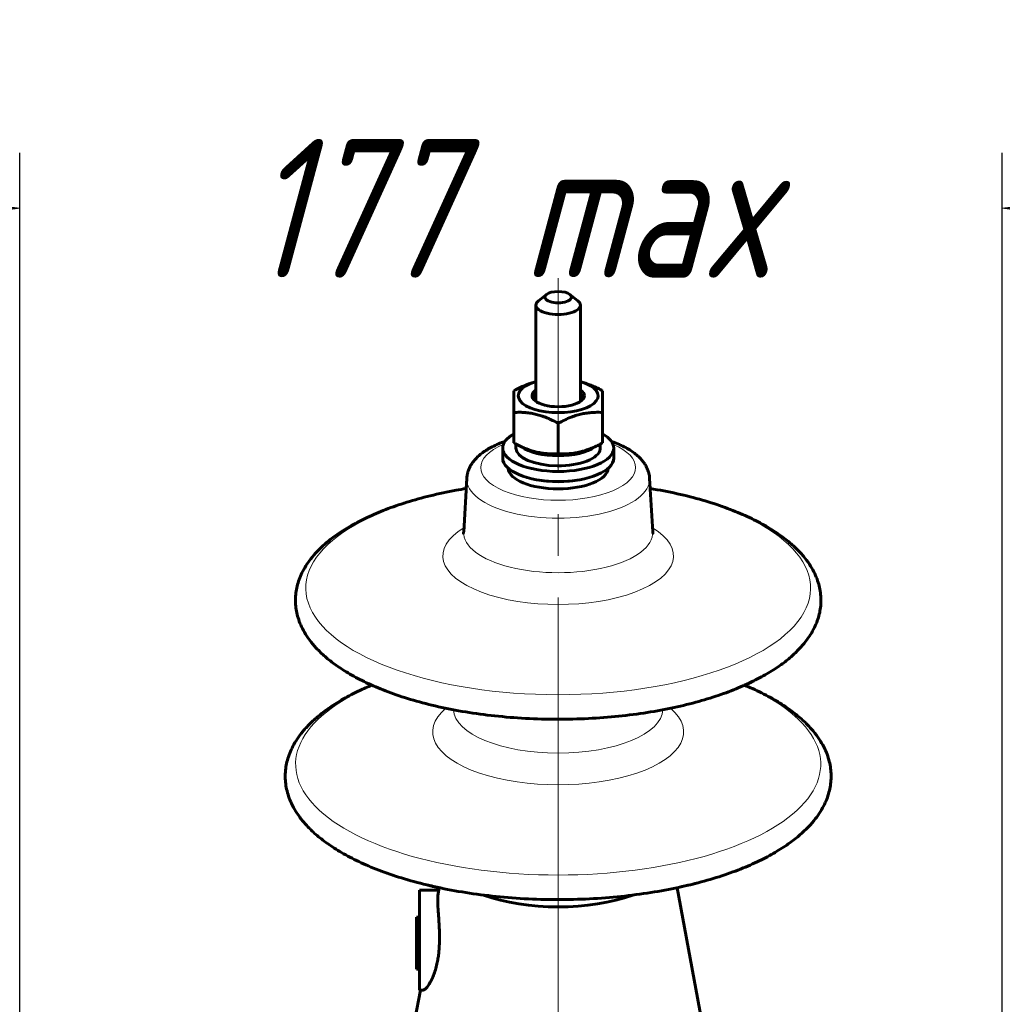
# Model space of a CAD drawing. Header units: millimetres. Extents: x 29 to 246, y -59 to 268.
# Tile 7 of 11: x 56 to 91, y 218 to 253. Entities that reach past the tile are written whole.
import ezdxf

# ---------------------------------------------------------------- set-up
doc = ezdxf.new("R2010")
doc.units = ezdxf.units.MM
for name, pattern in [('K5LT_AXLED', [19.5, 15, -1.5, 1.5, -1.5]), ('K5LT_BASIC', [0]), ('K5LT_THIN', [0])]:
    doc.linetypes.add(name, pattern=pattern)
doc.layers.add('Системный слой', color=7, linetype='Continuous')
doc.styles.add('KDIMTEXTSTYLE', font='GOST_AU.SHX', dxfattribs={"width": 0.96, "oblique": 15, "height": 5})
doc.dimstyles.new('KDIMSTYLE (0.20)', dxfattribs={"dimtxt": 5, "dimasz": 1, "dimexe": 2, "dimexo": 0, "dimgap": 1, "dimtad": 1, "dimlfac": 5, "dimtxsty": 'KDIMTEXTSTYLE', "dimsah": 1, "dimcen": 0, "dimdle": 1, "dimadec": 0, "dimazin": 0, "dimtfac": 0.667, "dimtmove": 0, "dimatfit": 3, "dimfxl": 1, "dimtvp": 1, "dimtolj": 1, "dimtzin": 0, "dimarcsym": 0})

# ---------------------------------------------------------------- blocks, each defined once
blk = doc.blocks.new('KDIMARROW_01')
at = {"layer": 'Системный слой'}
blk.add_hatch(color=0, dxfattribs=at).paths.add_polyline_path([(0, 0), (-4, 0.527), (-3.6, 0), (-4, -0.527)])
at = {"layer": 'Системный слой', "color": 0, "linetype": 'K5LT_THIN', "lineweight": 18}
for p, q in [((-3.6, 0), (-4, 0.527)), ((-4, 0.527), (0, 0)), ((0, 0), (-4, -0.527)), ((-4, -0.527), (-3.6, 0)), ((0, 0), (-1, 0))]:
    blk.add_line(p, q, dxfattribs=at)

msp = doc.modelspace()

# ---------------------------------------------------------------- linework, layer by layer
at = {"layer": 'Системный слой', "color": 30, "linetype": 'K5LT_AXLED', "lineweight": 18, "true_color": 0xff8000}
msp.add_line((75.2516, 158.9853), (75.2516, 243.9853), dxfattribs=at)
at = {"layer": 'Системный слой', "color": 5, "linetype": 'K5LT_BASIC', "lineweight": 60, "true_color": 0x0000ff}
for p, q in [((74.827, 243.3995), (74.5439, 243.1726)), ((75.6762, 243.3995), (75.9593, 243.1726)), ((74.4516, 243.0149), (74.4516, 239.5427)), ((76.0516, 243.0149), (76.0516, 239.5427)), ((74.4025, 240.2437), (74.3028, 240.213)), ((74.4025, 240.2437), (74.3028, 240.213)), ((76.1007, 240.2437), (76.2004, 240.213)), ((76.1007, 240.2437), (76.2004, 240.213)), ((73.6516, 239.1486), (73.6516, 239.9294)), ((74.3028, 240.213), (74.3028, 240.213)), ((76.2004, 240.213), (76.2004, 240.213)), ((76.8516, 239.9294), (76.8516, 239.1486)), ((73.6516, 238.0525), (73.6516, 239.1486)), ((76.8516, 238.0525), (76.8516, 239.1486)), ((75.2516, 237.6621), (75.2516, 238.7582)), ((73.2516, 237.8671), (73.2516, 237.5046)), ((73.7316, 238.0097), (73.7316, 237.8671)), ((74.3028, 237.7689), (74.4025, 237.7381)), ((76.2004, 237.7689), (76.1007, 237.7381)), ((77.2516, 237.8671), (77.2516, 237.5046)), ((71.9575, 236.7679), (71.8464, 234.8469)), ((71.9575, 236.7679), (71.9367, 236.4077)), ((78.5457, 236.7679), (78.6568, 234.8469)), ((78.5457, 236.7679), (78.5665, 236.4077)), ((70.2516, 218.3257), (70.2516, 221.9257)), ((70.9464, 221.9257), (70.2516, 221.9257)), ((70.9638, 222.0208), (70.9255, 221.8112)), ((79.5394, 222.0208), (80.4103, 217.2665)), ((70.1516, 220.9498), (70.1516, 220.9535)), ((70.2516, 220.9535), (70.1516, 220.9535)), ((70.1516, 220.9399), (70.1516, 220.9498)), ((70.1516, 220.9243), (70.1516, 220.9399)), ((70.1516, 220.8992), (70.1516, 220.9243)), ((70.2516, 220.8992), (70.1516, 220.8992)), ((70.1516, 220.7744), (70.1516, 220.8992)), ((70.1516, 220.7463), (70.1516, 220.7744)), ((70.2516, 220.7744), (70.1516, 220.7744)), ((70.1516, 220.6682), (70.1516, 220.7463)), ((70.2516, 220.6682), (70.1516, 220.6682)), ((70.1516, 220.6123), (70.1516, 220.6682)), ((70.1516, 220.5523), (70.1516, 220.6123)), ((70.2516, 220.5523), (70.1516, 220.5523)), ((70.1516, 220.4883), (70.1516, 220.5523)), ((70.1516, 220.4497), (70.1516, 220.4883)), ((70.2516, 220.4883), (70.1516, 220.4883)), ((70.1516, 220.2916), (70.1516, 220.4497)), ((70.2516, 220.4497), (70.1516, 220.4497)), ((70.1516, 220.2478), (70.1516, 220.2916)), ((70.1516, 220.2086), (70.1516, 220.2478)), ((70.1516, 220.1706), (70.1516, 220.2086)), ((70.1516, 220.1359), (70.1516, 220.1706)), ((70.1516, 220.0746), (70.1516, 220.1359)), ((70.1516, 220.0091), (70.1516, 220.0746)), ((70.1516, 219.954), (70.1516, 220.0091)), ((70.2516, 220.0091), (70.1516, 220.0091)), ((70.1516, 219.8751), (70.1516, 219.954)), ((70.1516, 219.8281), (70.1516, 219.8751)), ((70.1516, 219.783), (70.1516, 219.8281)), ((70.1516, 219.7356), (70.1516, 219.783)), ((70.1516, 219.688), (70.1516, 219.7356)), ((70.1516, 219.4465), (70.1516, 219.688)), ((70.1516, 219.3321), (70.1516, 219.4465)), ((70.1516, 219.2249), (70.1516, 219.3321)), ((70.1516, 219.209), (70.1516, 219.2249)), ((70.1516, 219.1929), (70.1516, 219.209)), ((70.1516, 219.1114), (70.1516, 219.1929)), ((70.1516, 219.0843), (70.1516, 219.1114)), ((70.2516, 219.0843), (70.1516, 219.0843)), ((70.2869, 218.3257), (70.0929, 217.2665)), ((70.3781, 218.3257), (70.2516, 218.3257))]:
    msp.add_line(p, q, dxfattribs=at)
at = {"layer": 'Системный слой', "color": 7, "linetype": 'K5LT_THIN', "lineweight": 18}
for p, q in [((70.2516, 220.9498), (70.1516, 220.9498)), ((70.2516, 220.9399), (70.1516, 220.9399)), ((70.2516, 220.9243), (70.1516, 220.9243)), ((70.2516, 220.7463), (70.1516, 220.7463)), ((70.2516, 220.6123), (70.1516, 220.6123)), ((70.2516, 220.2916), (70.1516, 220.2916)), ((70.2516, 220.2478), (70.1516, 220.2478)), ((70.2516, 220.2086), (70.1516, 220.2086)), ((70.2516, 220.1706), (70.1516, 220.1706)), ((70.2516, 220.1359), (70.1516, 220.1359)), ((70.2516, 220.0746), (70.1516, 220.0746)), ((70.2516, 219.954), (70.1516, 219.954)), ((70.2516, 219.8751), (70.1516, 219.8751)), ((70.2516, 219.8281), (70.1516, 219.8281)), ((70.2516, 219.783), (70.1516, 219.783)), ((70.2516, 219.7356), (70.1516, 219.7356)), ((70.2516, 219.688), (70.1516, 219.688)), ((70.2516, 219.4465), (70.1516, 219.4465)), ((70.2516, 219.3321), (70.1516, 219.3321)), ((70.2516, 219.2249), (70.1516, 219.2249)), ((70.2516, 219.209), (70.1516, 219.209)), ((70.2516, 219.1929), (70.1516, 219.1929)), ((70.2516, 219.1114), (70.1516, 219.1114))]:
    msp.add_line(p, q, dxfattribs=at)
at = {"layer": 'Системный слой', "color": 5, "linetype": 'K5LT_BASIC', "lineweight": 60, "true_color": 0x0000ff}
for centre, major_axis, ratio, start_param, end_param in [((75.2516, 243.3049), (0.48, 0), 0.4226183, 1.5707963, 2.6564804), ((75.2516, 243.3049), (0.48, 0), 0.4226183, 0.4851122, 1.5707963), ((75.2516, 243.0149), (-0.8, 0), 0.4226183, 5.7980731, 6.2831853), ((75.2516, 243.3049), (0.48, 0), 0.4226183, 2.6564804, 6.7682976), ((75.2516, 243.0149), (-0.8, 0), 0.4226183, 3.1415927, 3.6267049), ((75.2516, 243.0149), (-0.8, 0), 0.4226183, 0, 3.1415927), ((75.2516, 239.7522), (-1.44, 0), 0.4226183, 5.342998, 10.3649653), ((75.2516, 239.7522), (-1.44, 0), 0.4226183, -0.9817654, -0.9401873), ((75.2516, 239.7522), (-1.44, 0), 0.4226183, 4.08178, 4.123358), ((75.2516, 239.7522), (0.9428, 0), 0.4226183, 2.5839947, 3.6267049), ((75.2516, 239.7522), (0.9428, 0), 0.4226183, 0, 0.557598), ((75.2516, 239.6814), (0.8647, 0), 0.4226183, 2.7523428, 3.1415927), ((75.2516, 239.6814), (0.8647, 0), 0.4226183, 3.1415927, 3.542761), ((75.2516, 239.7522), (0.9428, 0), 0.4226183, 3.6267049, 5.7980731), ((75.2516, 239.6814), (0.8647, 0), 0.4226183, 5.882017, 6.2831853), ((75.2516, 239.6814), (0.8647, 0), 0.4226183, 0, 0.3892499), ((75.2516, 239.7522), (0.9428, 0), 0.4226183, 5.7980731, 6.2831853), ((75.2516, 237.8671), (2, 0), 0.4226183, 2.4980915, 3.1415927), ((75.2516, 237.8671), (2, 0), 0.4226183, 0, 0.6435011), ((75.2516, 237.8671), (2, 0), 0.4226183, 3.1415927, 6.2831853), ((75.2516, 237.8671), (1.52, 0), 0.4226183, 3.1415927, 6.2330387), ((75.2516, 238.2296), (1.52, 0), 0.4226183, 3.6579347, 5.7668432), ((75.2516, 237.6774), (0, 3.1425), 0.4836895, 4.7625355, 4.8169533), ((75.2516, 237.5046), (2, 0), 0.4226183, 3.1415927, 6.2831853), ((75.2516, 238.2296), (-1.44, 0), 0.4226183, 0.9401873, 2.2014053), ((75.2516, 237.1554), (-1.8, 0), 0.4226183, 0.0260509, 3.1155417), ((75.2516, 237.4139), (-1.8, 0), 0.4226183, 1.1806611, 1.9609315), ((75.2516, 223.0553), (-4.086, 0), 0.4226183, 0.8530194, 2.2885733)]:
    msp.add_ellipse(centre, major_axis=major_axis, ratio=ratio, start_param=start_param, end_param=end_param, dxfattribs=at)
at = {"layer": 'Системный слой', "color": 7, "linetype": 'K5LT_THIN', "lineweight": 18}
for centre, major_axis, start_param, end_param in [((75.2516, 237.1633), (-2.7913, 0), 5.4991591, 10.2088041), ((75.2516, 236.7339), (-3.2951, 0), 6.2587447, 9.4492185), ((75.2516, 232.8185), (-9.0922, 0), 5.0856542, 10.622309), ((75.2516, 233.982), (-4.1533, 0), 5.6700719, 10.0378914), ((75.2516, 234.8117), (-3.4062, 0), 6.2587447, 9.4492185), ((75.2516, 226.4744), (-9.4591, 0), 5.4968732, 10.2110901), ((75.2516, 227.6379), (-4.5201, 0), 5.8220998, 9.8858634), ((75.2516, 228.4676), (-3.7731, 0), 0.0216983, 3.1198944)]:
    msp.add_ellipse(centre, major_axis=major_axis, ratio=0.4226183, start_param=start_param, end_param=end_param, dxfattribs=at)
at = {"layer": 'Системный слой', "color": 5, "linetype": 'K5LT_BASIC', "lineweight": 60, "true_color": 0x0000ff}
for points, knots in [([(73.6516, 239.9294), (73.7416, 239.9785), (73.8777, 240.0477), (74.0496, 240.1224), (74.1757, 240.1713), (74.2565, 240.1987), (74.3028, 240.213)], [0, 0, 0, 0, 2.9692042, 4.4356168, 5.5310552, 7, 7, 7, 7]), ([(76.2004, 240.213), (76.24, 240.2007), (76.3256, 240.1722), (76.4856, 240.1102), (76.6637, 240.0289), (76.7944, 239.9606), (76.8516, 239.9294)], [0, 0, 0, 0, 1.2568042, 2.7187908, 5.1103807, 7, 7, 7, 7]), ([(75.2516, 238.7582), (75.1616, 238.8073), (75.0255, 238.8765), (74.8536, 238.9512), (74.7416, 238.9947), (74.6459, 239.0279), (74.5542, 239.0561), (74.4634, 239.0806), (74.3706, 239.1019), (74.2773, 239.1195), (74.1691, 239.1355), (74.0324, 239.1493), (73.8542, 239.1564), (73.7232, 239.1527), (73.6516, 239.1486)], [0, 0, 0, 0, 2.5980148, 3.8811067, 4.839601, 5.7307498, 6.5424565, 7.3835983, 8.2452629, 9.1128452, 9.9747788, 11.253998, 12.9317507, 15, 15, 15, 15]), ([(76.8516, 239.1486), (76.7616, 239.1538), (76.6255, 239.1566), (76.4536, 239.1474), (76.3416, 239.1362), (76.2459, 239.1227), (76.1542, 239.1062), (76.0634, 239.0864), (75.9706, 239.0623), (75.8773, 239.0344), (75.7691, 238.9977), (75.6176, 238.939), (75.4395, 238.8577), (75.3088, 238.7894), (75.2516, 238.7582)], [0, 0, 0, 0, 2.5980148, 3.8811067, 4.839601, 5.7307498, 6.5424565, 7.3835983, 8.2452629, 9.1128452, 9.9747788, 11.253998, 13.3466078, 15, 15, 15, 15]), ([(71.9575, 236.7679), (71.9595, 236.8026), (71.9634, 236.8372), (71.975, 236.9089), (71.9832, 236.9461), (72.0039, 237.0202), (72.0165, 237.0572), (72.046, 237.1309), (72.0631, 237.1677), (72.1022, 237.2412), (72.1243, 237.2778), (72.1738, 237.3513), (72.2014, 237.3879), (72.2627, 237.4613), (72.2966, 237.4979), (72.3713, 237.5714), (72.4124, 237.608), (72.5024, 237.6812), (72.5517, 237.7175), (72.6589, 237.7898), (72.7172, 237.8255), (72.8431, 237.8958), (72.911, 237.9302), (73.0564, 237.9972), (73.1341, 238.0295), (73.2524, 238.0742), (73.2909, 238.088), (73.3299, 238.1013)], [0, 0, 0, 0, 2.4708469, 2.4708469, 5.1805184, 5.1805184, 7.9663499, 7.9663499, 10.8687387, 10.8687387, 13.9322655, 13.9322655, 17.2028633, 17.2028633, 20.7255517, 20.7255517, 24.5389411, 24.5389411, 28.6672602, 28.6672602, 33.1132169, 33.1132169, 37.8567751, 37.8567751, 42.8594488, 42.8594488, 45.2072524, 45.2072524, 45.2072524, 45.2072524]), ([(71.9575, 236.7679), (71.9595, 236.8026), (71.9634, 236.8372), (71.975, 236.9089), (71.9832, 236.9461), (72.0039, 237.0202), (72.0165, 237.0572), (72.046, 237.1309), (72.0631, 237.1677), (72.1022, 237.2412), (72.1243, 237.2778), (72.1738, 237.3513), (72.2014, 237.3879), (72.2627, 237.4613), (72.2966, 237.4979), (72.3713, 237.5714), (72.4124, 237.608), (72.5024, 237.6812), (72.5517, 237.7175), (72.6589, 237.7898), (72.7172, 237.8255), (72.8431, 237.8958), (72.911, 237.9302), (73.0564, 237.9972), (73.1341, 238.0295), (73.2524, 238.0742), (73.2909, 238.088), (73.3299, 238.1013)], [0, 0, 0, 0, 2.4708469, 2.4708469, 5.1805184, 5.1805184, 7.9663499, 7.9663499, 10.8687387, 10.8687387, 13.9322655, 13.9322655, 17.2028633, 17.2028633, 20.7255517, 20.7255517, 24.5389411, 24.5389411, 28.6672602, 28.6672602, 33.1132169, 33.1132169, 37.8567751, 37.8567751, 42.8594488, 42.8594488, 45.2072524, 45.2072524, 45.2072524, 45.2072524]), ([(73.6516, 238.0525), (73.7416, 238.0033), (73.8777, 237.9341), (74.0496, 237.8594), (74.1757, 237.8105), (74.2565, 237.7832), (74.3028, 237.7689)], [0, 0, 0, 0, 2.9692042, 4.4356168, 5.5310552, 7, 7, 7, 7]), ([(74.3028, 237.7689), (74.3329, 237.7596), (74.3937, 237.742), (74.486, 237.719), (74.5792, 237.6995), (74.6879, 237.6812), (74.8104, 237.6666), (75.0047, 237.6539), (75.1511, 237.6562), (75.2516, 237.6621)], [0, 0, 0, 0, 0.9399948, 1.9005842, 2.8784671, 3.8534491, 5.3011738, 6.7283424, 10, 10, 10, 10]), ([(75.2516, 237.6621), (75.3416, 237.6568), (75.4777, 237.6541), (75.6496, 237.6632), (75.7616, 237.6744), (75.8573, 237.6879), (75.949, 237.7044), (76.0398, 237.7243), (76.124, 237.7461), (76.1777, 237.7619), (76.2004, 237.7689)], [0, 0, 0, 0, 3.2200415, 4.8103361, 5.9983168, 7.1028279, 8.1088765, 9.1514078, 10.2193753, 11, 11, 11, 11]), ([(76.2004, 237.7689), (76.24, 237.7811), (76.3256, 237.8097), (76.4856, 237.8716), (76.6637, 237.953), (76.7944, 238.0212), (76.8516, 238.0525)], [0, 0, 0, 0, 1.2568042, 2.7187908, 5.1103807, 7, 7, 7, 7]), ([(77.1733, 238.1013), (77.2087, 238.0892), (77.2437, 238.0767), (77.3626, 238.0323), (77.4439, 237.9986), (77.5964, 237.9282), (77.6679, 237.8919), (77.8005, 237.8169), (77.862, 237.7787), (77.9748, 237.7008), (78.0265, 237.6614), (78.1205, 237.5819), (78.1631, 237.5422), (78.2397, 237.4624), (78.2741, 237.4227), (78.3352, 237.3433), (78.3624, 237.3038), (78.4102, 237.2252), (78.431, 237.1861), (78.467, 237.1083), (78.4823, 237.0696), (78.5078, 236.9925), (78.5181, 236.9541), (78.534, 236.8777), (78.5397, 236.8397), (78.5442, 236.7903), (78.545, 236.7791), (78.5457, 236.7679)], [33.292748, 33.292748, 33.292748, 33.292748, 35.4236943, 35.4236943, 40.6522339, 40.6522339, 45.6544808, 45.6544808, 50.3812674, 50.3812674, 54.7877681, 54.7877681, 58.8489597, 58.8489597, 62.5726361, 62.5726361, 65.9940919, 65.9940919, 69.1643079, 69.1643079, 72.1387301, 72.1387301, 74.9695437, 74.9695437, 77.704099, 77.704099, 78.4999999, 78.4999999, 78.4999999, 78.4999999]), ([(78.54, 236.831), (78.5412, 236.8212), (78.5423, 236.8113), (78.5442, 236.7903), (78.545, 236.7791), (78.5457, 236.7679)], [76.9973029, 76.9973029, 76.9973029, 76.9973029, 77.704099, 77.704099, 78.4999999, 78.4999999, 78.4999999, 78.4999999]), ([(78.5665, 236.4077), (78.8999, 236.3532), (79.2261, 236.2904), (79.8539, 236.1505), (80.1558, 236.0737), (80.7295, 235.9081), (81.0019, 235.8198), (81.5141, 235.634), (81.7547, 235.5369), (82.2017, 235.3363), (82.4091, 235.2334), (82.7891, 235.0242), (82.9631, 234.9185), (83.2772, 234.7069), (83.419, 234.6015), (83.6717, 234.393), (83.7841, 234.2904), (83.9823, 234.0889), (84.0695, 233.9905), (84.2215, 233.798), (84.2877, 233.7043), (84.4019, 233.5208), (84.451, 233.4314), (84.5343, 233.2561), (84.5694, 233.1703), (84.6271, 233.0015), (84.6503, 232.9186), (84.6861, 232.7549), (84.699, 232.674), (84.7153, 232.5136), (84.7189, 232.4341), (84.7169, 232.2757), (84.7115, 232.1968), (84.6918, 232.039), (84.6774, 231.96), (84.6394, 231.8014), (84.6156, 231.7217), (84.5579, 231.5609), (84.5236, 231.4798), (84.4438, 231.3154), (84.3977, 231.2322), (84.2922, 231.0629), (84.232, 230.9769), (84.0959, 230.8015), (84.019, 230.7122), (83.8459, 230.5299), (83.7487, 230.4372), (83.5315, 230.2482), (83.4101, 230.1524), (83.1409, 229.9581), (82.9917, 229.8603), (82.6638, 229.664), (82.4838, 229.5661), (82.0928, 229.3724), (81.8804, 229.2771), (81.4246, 229.0917), (81.1801, 229.0021), (80.6611, 228.8308), (80.3858, 228.7497), (79.8076, 228.5983), (79.504, 228.5284), (78.8723, 228.4017), (78.5437, 228.3454), (77.8657, 228.248), (77.5159, 228.2073), (76.7999, 228.143), (76.4333, 228.1197), (75.6882, 228.0917), (75.3094, 228.0874), (74.5498, 228.0986), (74.1689, 228.1143), (73.423, 228.1651), (73.0578, 228.1997), (72.3476, 228.2865), (72.0023, 228.3383), (71.3361, 228.4576), (71.0147, 228.5247), (70.3998, 228.6725), (70.1057, 228.7527), (69.5485, 228.9244), (69.2846, 229.0154), (68.79, 229.2059), (68.5585, 229.3049), (68.1299, 229.5084), (67.9317, 229.6125), (67.57, 229.8229), (67.4051, 229.9288), (67.1084, 230.1401), (66.9751, 230.2449), (66.7382, 230.4518), (66.6331, 230.5533), (66.4485, 230.7524), (66.3676, 230.8495), (66.2267, 231.0395), (66.1655, 231.132), (66.0605, 231.3131), (66.0155, 231.4014), (65.9397, 231.5748), (65.9081, 231.6597), (65.8567, 231.8269), (65.8365, 231.9092), (65.8062, 232.0719), (65.796, 232.1523), (65.7848, 232.312), (65.7837, 232.3912), (65.7905, 232.5494), (65.7984, 232.6282), (65.823, 232.7861), (65.8399, 232.8652), (65.8832, 233.0243), (65.9098, 233.1043), (65.9733, 233.266), (66.0106, 233.3476), (66.0971, 233.5132), (66.1468, 233.5971), (66.2602, 233.768), (66.3247, 233.8548), (66.4703, 234.0321), (66.5524, 234.1223), (66.7369, 234.3065), (66.8403, 234.4001), (67.0711, 234.5908), (67.1998, 234.6874), (67.4845, 234.8826), (67.642, 234.9807), (67.9869, 235.1768), (68.1757, 235.2742), (68.5846, 235.4662), (68.8058, 235.5602), (69.2793, 235.7423), (69.5325, 235.8299), (70.0683, 235.9962), (70.3516, 236.0745), (70.9452, 236.2196), (71.256, 236.286), (71.6941, 236.3668), (71.8149, 236.3878), (71.9367, 236.4077)], [35.5710591, 35.5710591, 35.5710591, 35.5710591, 52.5902992, 52.5902992, 69.2740339, 69.2740339, 85.4536911, 85.4536911, 101.0325724, 101.0325724, 115.8784196, 115.8784196, 129.8358016, 129.8358016, 142.7606512, 142.7606512, 154.5720339, 154.5720339, 165.2872384, 165.2872384, 175.0144194, 175.0144194, 183.9154007, 183.9154007, 192.1676654, 192.1676654, 199.9418022, 199.9418022, 207.393909, 207.393909, 214.6648449, 214.6648449, 221.8859431, 221.8859431, 229.1830058, 229.1830058, 236.6809306, 236.6809306, 244.5089638, 244.5089638, 252.8033103, 252.8033103, 261.7067277, 261.7067277, 271.3632056, 271.3632056, 281.9050253, 281.9050253, 293.4308035, 293.4308035, 305.981377, 305.981377, 319.5238953, 319.5238953, 333.9630702, 333.9630702, 349.1703965, 349.1703965, 365.0197554, 365.0197554, 381.4071992, 381.4071992, 398.2578331, 398.2578331, 415.5240878, 415.5240878, 433.1835452, 433.1835452, 451.2385363, 451.2385363, 469.4747553, 469.4747553, 487.2967234, 487.2967234, 504.7187136, 504.7187136, 521.7267069, 521.7267069, 538.2793658, 538.2793658, 554.3048979, 554.3048979, 569.6966727, 569.6966727, 584.3140981, 584.3140981, 598.0001451, 598.0001451, 610.6226588, 610.6226588, 622.1264084, 622.1264084, 632.5557841, 632.5557841, 642.0382866, 642.0382866, 650.7431156, 650.7431156, 658.8472928, 658.8472928, 666.517919, 666.517919, 673.9063279, 673.9063279, 681.1511605, 681.1511605, 688.3809114, 688.3809114, 695.7203941, 695.7203941, 703.2959071, 703.2959071, 711.2383719, 711.2383719, 719.6858886, 719.6858886, 728.7823042, 728.7823042, 738.6700936, 738.6700936, 749.4748386, 749.4748386, 761.281656, 761.281656, 774.1114765, 774.1114765, 787.9123151, 787.9123151, 802.5759712, 802.5759712, 817.9719467, 817.9719467, 833.978463, 833.978463, 850.4995909, 850.4995909, 856.7157228, 856.7157228, 856.7157228, 856.7157228]), ([(68.536, 229.3184), (68.4692, 229.3482), (68.4034, 229.3785), (68.1299, 229.5084), (67.9317, 229.6125), (67.57, 229.8229), (67.4051, 229.9288), (67.1084, 230.1401), (66.9751, 230.2449), (66.7382, 230.4518), (66.6331, 230.5533), (66.4485, 230.7524), (66.3676, 230.8495), (66.2267, 231.0395), (66.1655, 231.132), (66.0605, 231.3131), (66.0155, 231.4014), (65.9397, 231.5748), (65.9081, 231.6597), (65.8567, 231.8269), (65.8365, 231.9092), (65.8062, 232.0719), (65.796, 232.1523), (65.7848, 232.312), (65.7837, 232.3912), (65.7905, 232.5494), (65.7984, 232.6282), (65.823, 232.7861), (65.8399, 232.8652), (65.8832, 233.0243), (65.9098, 233.1043), (65.9733, 233.266), (66.0106, 233.3476), (66.0971, 233.5132), (66.1468, 233.5971), (66.2602, 233.768), (66.3247, 233.8548), (66.4703, 234.0321), (66.5524, 234.1223), (66.7369, 234.3065), (66.8403, 234.4001), (67.0711, 234.5908), (67.1998, 234.6874), (67.4845, 234.8826), (67.642, 234.9807), (67.9869, 235.1768), (68.1757, 235.2742), (68.5846, 235.4662), (68.8058, 235.5602), (69.2793, 235.7423), (69.5325, 235.8299), (70.0683, 235.9962), (70.3516, 236.0745), (70.9452, 236.2196), (71.256, 236.286), (71.6941, 236.3668), (71.8149, 236.3878), (71.9367, 236.4077)], [565.1601307, 565.1601307, 565.1601307, 565.1601307, 569.6966727, 569.6966727, 584.3140981, 584.3140981, 598.0001451, 598.0001451, 610.6226588, 610.6226588, 622.1264084, 622.1264084, 632.5557841, 632.5557841, 642.0382866, 642.0382866, 650.7431156, 650.7431156, 658.8472928, 658.8472928, 666.517919, 666.517919, 673.9063279, 673.9063279, 681.1511605, 681.1511605, 688.3809114, 688.3809114, 695.7203941, 695.7203941, 703.2959071, 703.2959071, 711.2383719, 711.2383719, 719.6858886, 719.6858886, 728.7823042, 728.7823042, 738.6700936, 738.6700936, 749.4748386, 749.4748386, 761.281656, 761.281656, 774.1114765, 774.1114765, 787.9123151, 787.9123151, 802.5759712, 802.5759712, 817.9719467, 817.9719467, 833.978463, 833.978463, 850.4995909, 850.4995909, 856.7157228, 856.7157228, 856.7157228, 856.7157228]), ([(78.5665, 236.4077), (78.8999, 236.3532), (79.2261, 236.2904), (79.8539, 236.1505), (80.1558, 236.0737), (80.7295, 235.9081), (81.0019, 235.8198), (81.5141, 235.634), (81.7547, 235.5369), (82.2017, 235.3363), (82.4091, 235.2334), (82.7891, 235.0242), (82.9631, 234.9185), (83.2772, 234.7069), (83.419, 234.6015), (83.6717, 234.393), (83.7841, 234.2904), (83.9823, 234.0889), (84.0695, 233.9905), (84.2215, 233.798), (84.2877, 233.7043), (84.4019, 233.5208), (84.451, 233.4314), (84.5343, 233.2561), (84.5694, 233.1703), (84.6271, 233.0015), (84.6503, 232.9186), (84.6861, 232.7549), (84.699, 232.674), (84.7153, 232.5136), (84.7189, 232.4341), (84.7169, 232.2757), (84.7115, 232.1968), (84.6918, 232.039), (84.6774, 231.96), (84.6394, 231.8014), (84.6156, 231.7217), (84.5579, 231.5609), (84.5236, 231.4798), (84.4438, 231.3154), (84.3977, 231.2322), (84.2922, 231.0629), (84.232, 230.9769), (84.0959, 230.8015), (84.019, 230.7122), (83.8459, 230.5299), (83.7487, 230.4372), (83.5315, 230.2482), (83.4101, 230.1524), (83.1409, 229.9581), (82.9917, 229.8603), (82.6638, 229.664), (82.4838, 229.5661), (82.1883, 229.4197), (82.0791, 229.3684), (81.9672, 229.3184)], [35.5710591, 35.5710591, 35.5710591, 35.5710591, 52.5902992, 52.5902992, 69.2740339, 69.2740339, 85.4536911, 85.4536911, 101.0325724, 101.0325724, 115.8784196, 115.8784196, 129.8358016, 129.8358016, 142.7606512, 142.7606512, 154.5720339, 154.5720339, 165.2872384, 165.2872384, 175.0144194, 175.0144194, 183.9154007, 183.9154007, 192.1676654, 192.1676654, 199.9418022, 199.9418022, 207.393909, 207.393909, 214.6648449, 214.6648449, 221.8859431, 221.8859431, 229.1830058, 229.1830058, 236.6809306, 236.6809306, 244.5089638, 244.5089638, 252.8033103, 252.8033103, 261.7067277, 261.7067277, 271.3632056, 271.3632056, 281.9050253, 281.9050253, 293.4308035, 293.4308035, 305.981377, 305.981377, 319.5238953, 319.5238953, 327.1266513, 327.1266513, 327.1266513, 327.1266513]), ([(71.8464, 234.8469), (71.8461, 234.841), (71.8445, 234.8274), (71.8421, 234.8152), (71.8404, 234.8085), (71.8377, 234.7999), (71.8374, 234.7993), (71.8352, 234.7941), (71.8366, 234.7973), (71.8365, 234.7971), (71.8368, 234.7977), (71.8373, 234.7986)], [0, 0, 0, 0, 0.2687293, 0.2687293, 0.4803114, 0.4803114, 0.6984337, 0.6984337, 0.9779235, 0.9779235, 1.4749679, 1.4749679, 1.4749679, 1.4749679]), ([(71.8464, 234.8469), (71.8461, 234.8409), (71.8455, 234.835), (71.8439, 234.8241), (71.8429, 234.8191), (71.8409, 234.8103), (71.8398, 234.8066), (71.8379, 234.8007), (71.8371, 234.7987), (71.8362, 234.7964), (71.8362, 234.7964), (71.8364, 234.797)], [0, 0, 0, 0, 1.2, 1.2, 2.4, 2.4, 3.6, 3.6, 4.8, 4.8, 6, 6, 6, 6]), ([(78.6568, 234.8469), (78.6571, 234.8409), (78.6577, 234.835), (78.6593, 234.8241), (78.6603, 234.8191), (78.6623, 234.8103), (78.6634, 234.8066), (78.6653, 234.8007), (78.6661, 234.7987), (78.667, 234.7964), (78.667, 234.7964), (78.6668, 234.797)], [0, 0, 0, 0, 1.2, 1.2, 2.4, 2.4, 3.6, 3.6, 4.8, 4.8, 6, 6, 6, 6]), ([(81.9672, 229.3184), (82.0635, 229.2786), (82.1581, 229.2379), (82.4773, 229.0946), (82.6927, 228.9877), (83.0873, 228.7705), (83.2678, 228.6608), (83.5938, 228.4412), (83.7408, 228.3319), (84.0028, 228.1157), (84.1193, 228.0094), (84.3245, 227.8007), (84.4148, 227.6988), (84.5721, 227.4996), (84.6406, 227.4026), (84.7587, 227.213), (84.8094, 227.1206), (84.8954, 226.9395), (84.9316, 226.8509), (84.9911, 226.6767), (85.0151, 226.5912), (85.052, 226.4222), (85.0653, 226.3389), (85.0821, 226.1735), (85.0857, 226.0915), (85.0838, 225.9281), (85.0782, 225.8468), (85.0578, 225.684), (85.043, 225.6025), (85.0038, 225.4389), (84.9791, 225.3567), (84.9196, 225.1906), (84.8842, 225.1069), (84.8017, 224.9371), (84.7541, 224.8511), (84.645, 224.6761), (84.5828, 224.5872), (84.4419, 224.4057), (84.3623, 224.3133), (84.1831, 224.1245), (84.0824, 224.0285), (83.8572, 223.8326), (83.7313, 223.7332), (83.4521, 223.5318), (83.2973, 223.4302), (82.957, 223.2265), (82.7701, 223.1248), (82.3639, 222.9237), (82.1434, 222.8247), (81.6699, 222.6321), (81.4158, 222.539), (80.8764, 222.361), (80.5903, 222.2767), (79.9891, 222.1193), (79.6735, 222.0466), (79.0167, 221.915), (78.6751, 221.8564), (77.9701, 221.7551), (77.6064, 221.7128), (76.8618, 221.6459), (76.4806, 221.6216), (75.7053, 221.5925), (75.3118, 221.588), (74.5221, 221.5997), (74.126, 221.616), (73.3502, 221.6688), (72.9704, 221.7048), (72.2319, 221.7951), (71.8729, 221.849), (71.1801, 221.973), (70.846, 222.0428), (70.2067, 222.1964), (69.901, 222.2798), (69.3218, 222.4582), (69.0475, 222.5528), (68.5336, 222.7507), (68.293, 222.8536), (67.8478, 223.065), (67.642, 223.173), (67.2666, 223.3915), (67.0954, 223.5014), (66.7876, 223.7206), (66.6493, 223.8293), (66.4038, 224.0437), (66.295, 224.1489), (66.1038, 224.3551), (66.02, 224.4556), (65.8742, 224.6522), (65.811, 224.7478), (65.7024, 224.935), (65.656, 225.0263), (65.5777, 225.2053), (65.5451, 225.2929), (65.4921, 225.4655), (65.4712, 225.5504), (65.44, 225.7182), (65.4294, 225.8011), (65.4179, 225.9658), (65.4168, 226.0476), (65.4238, 226.2106), (65.4319, 226.2919), (65.4574, 226.4548), (65.4748, 226.5364), (65.5195, 226.7006), (65.5469, 226.7831), (65.6125, 226.95), (65.6511, 227.0343), (65.7404, 227.2054), (65.7918, 227.2921), (65.9091, 227.4688), (65.9757, 227.5586), (66.1264, 227.7421), (66.2115, 227.8355), (66.4025, 228.0263), (66.5097, 228.1233), (66.749, 228.321), (66.8824, 228.4211), (67.1778, 228.6236), (67.3412, 228.7254), (67.6993, 228.929), (67.8954, 229.0302), (68.2417, 229.1928), (68.3867, 229.2567), (68.536, 229.3184)], [96.9440041, 96.9440041, 96.9440041, 96.9440041, 103.1436423, 103.1436423, 118.2962043, 118.2962043, 132.540419, 132.540419, 145.7287414, 145.7287414, 157.7792384, 157.7792384, 168.7093852, 168.7093852, 178.6299895, 178.6299895, 187.7065035, 187.7065035, 196.1202145, 196.1202145, 204.0455217, 204.0455217, 211.6418008, 211.6418008, 219.0532382, 219.0532382, 226.4141426, 226.4141426, 233.8521947, 233.8521947, 241.4958244, 241.4958244, 249.4771119, 249.4771119, 257.9347653, 257.9347653, 267.0146455, 267.0146455, 276.8638898, 276.8638898, 287.6176096, 287.6176096, 299.3768854, 299.3768854, 312.1832064, 312.1832064, 326.0035802, 326.0035802, 340.7403721, 340.7403721, 356.2627713, 356.2627713, 372.441698, 372.441698, 389.1710419, 389.1710419, 406.3740022, 406.3740022, 424.0019008, 424.0019008, 442.0316945, 442.0316945, 460.4488145, 460.4488145, 479.0679226, 479.0679226, 497.263894, 497.263894, 515.0511335, 515.0511335, 532.4151259, 532.4151259, 549.313458, 549.313458, 565.6726885, 565.6726885, 581.3836565, 581.3836565, 596.3027545, 596.3027545, 610.269701, 610.269701, 623.1498141, 623.1498141, 634.8861184, 634.8861184, 645.5246468, 645.5246468, 655.1955129, 655.1955129, 664.0717525, 664.0717525, 672.3343579, 672.3343579, 680.1539978, 680.1539978, 687.6855503, 687.6855503, 695.0700261, 695.0700261, 702.4395809, 702.4395809, 709.9212301, 709.9212301, 717.6444015, 717.6444015, 725.7423867, 725.7423867, 734.3563181, 734.3563181, 743.6332134, 743.6332134, 753.7187158, 753.7187158, 764.7410724, 764.7410724, 776.787176, 776.787176, 789.8788039, 789.8788039, 803.96319, 803.96319, 813.5722569, 813.5722569, 813.5722569, 813.5722569]), ([(70.9638, 222.0208), (70.8146, 222.0524), (70.6673, 222.0857), (70.2067, 222.1964), (69.901, 222.2798), (69.3218, 222.4582), (69.0475, 222.5528), (68.5336, 222.7507), (68.293, 222.8536), (67.8478, 223.065), (67.642, 223.173), (67.2666, 223.3915), (67.0954, 223.5014), (66.7876, 223.7206), (66.6493, 223.8293), (66.4038, 224.0437), (66.295, 224.1489), (66.1038, 224.3551), (66.02, 224.4556), (65.8742, 224.6522), (65.811, 224.7478), (65.7024, 224.935), (65.656, 225.0263), (65.5777, 225.2053), (65.5451, 225.2929), (65.4921, 225.4655), (65.4712, 225.5504), (65.44, 225.7182), (65.4294, 225.8011), (65.4179, 225.9658), (65.4168, 226.0476), (65.4238, 226.2106), (65.4319, 226.2919), (65.4574, 226.4548), (65.4748, 226.5364), (65.5195, 226.7006), (65.5469, 226.7831), (65.6125, 226.95), (65.6511, 227.0343), (65.7404, 227.2054), (65.7918, 227.2921), (65.9091, 227.4688), (65.9757, 227.5586), (66.1264, 227.7421), (66.2115, 227.8355), (66.4025, 228.0263), (66.5097, 228.1233), (66.749, 228.321), (66.8824, 228.4211), (67.1778, 228.6236), (67.3412, 228.7254), (67.6993, 228.929), (67.8954, 229.0302), (68.2417, 229.1928), (68.3867, 229.2567), (68.536, 229.3184)], [524.6276047, 524.6276047, 524.6276047, 524.6276047, 532.4151259, 532.4151259, 549.313458, 549.313458, 565.6726885, 565.6726885, 581.3836565, 581.3836565, 596.3027545, 596.3027545, 610.269701, 610.269701, 623.1498141, 623.1498141, 634.8861184, 634.8861184, 645.5246468, 645.5246468, 655.1955129, 655.1955129, 664.0717525, 664.0717525, 672.3343579, 672.3343579, 680.1539978, 680.1539978, 687.6855503, 687.6855503, 695.0700261, 695.0700261, 702.4395809, 702.4395809, 709.9212301, 709.9212301, 717.6444015, 717.6444015, 725.7423867, 725.7423867, 734.3563181, 734.3563181, 743.6332134, 743.6332134, 753.7187158, 753.7187158, 764.7410724, 764.7410724, 776.787176, 776.787176, 789.8788039, 789.8788039, 803.96319, 803.96319, 813.5722569, 813.5722569, 813.5722569, 813.5722569]), ([(81.9672, 229.3184), (82.0635, 229.2786), (82.1581, 229.2379), (82.4773, 229.0946), (82.6927, 228.9877), (83.0873, 228.7705), (83.2678, 228.6608), (83.5938, 228.4412), (83.7408, 228.3319), (84.0028, 228.1157), (84.1193, 228.0094), (84.3245, 227.8007), (84.4148, 227.6988), (84.5721, 227.4996), (84.6406, 227.4026), (84.7587, 227.213), (84.8094, 227.1206), (84.8954, 226.9395), (84.9316, 226.8509), (84.9911, 226.6767), (85.0151, 226.5912), (85.052, 226.4222), (85.0653, 226.3389), (85.0821, 226.1735), (85.0857, 226.0915), (85.0838, 225.9281), (85.0782, 225.8468), (85.0578, 225.684), (85.043, 225.6025), (85.0038, 225.4389), (84.9791, 225.3567), (84.9196, 225.1906), (84.8842, 225.1069), (84.8017, 224.9371), (84.7541, 224.8511), (84.645, 224.6761), (84.5828, 224.5872), (84.4419, 224.4057), (84.3623, 224.3133), (84.1831, 224.1245), (84.0824, 224.0285), (83.8572, 223.8326), (83.7313, 223.7332), (83.4521, 223.5318), (83.2973, 223.4302), (82.957, 223.2265), (82.7701, 223.1248), (82.3639, 222.9237), (82.1434, 222.8247), (81.6699, 222.6321), (81.4158, 222.539), (80.8764, 222.361), (80.5903, 222.2767), (80.0491, 222.135), (79.797, 222.0754), (79.5394, 222.0208)], [96.9440041, 96.9440041, 96.9440041, 96.9440041, 103.1436423, 103.1436423, 118.2962043, 118.2962043, 132.540419, 132.540419, 145.7287414, 145.7287414, 157.7792384, 157.7792384, 168.7093852, 168.7093852, 178.6299895, 178.6299895, 187.7065035, 187.7065035, 196.1202145, 196.1202145, 204.0455217, 204.0455217, 211.6418008, 211.6418008, 219.0532382, 219.0532382, 226.4141426, 226.4141426, 233.8521947, 233.8521947, 241.4958244, 241.4958244, 249.4771119, 249.4771119, 257.9347653, 257.9347653, 267.0146455, 267.0146455, 276.8638898, 276.8638898, 287.6176096, 287.6176096, 299.3768854, 299.3768854, 312.1832064, 312.1832064, 326.0035802, 326.0035802, 340.7403721, 340.7403721, 356.2627713, 356.2627713, 372.441698, 372.441698, 385.8886564, 385.8886564, 385.8886564, 385.8886564]), ([(70.3781, 218.3257), (70.3882, 218.3257), (70.4131, 218.3318), (70.4558, 218.3599), (70.5043, 218.407), (70.5534, 218.4672), (70.6044, 218.5426), (70.6601, 218.6391), (70.7241, 218.77), (70.7942, 218.9478), (70.8571, 219.1558), (70.9034, 219.3621), (70.9352, 219.5542), (70.9569, 219.7403), (70.9708, 219.9314), (70.9773, 220.125), (70.9772, 220.3188), (70.9718, 220.5091), (70.9627, 220.6921), (70.9516, 220.8648), (70.94, 221.0274), (70.9291, 221.1773), (70.9202, 221.3119), (70.9141, 221.4283), (70.9107, 221.5296), (70.9101, 221.6233), (70.9131, 221.7138), (70.9192, 221.7746), (70.9243, 221.8051), (70.9255, 221.8113)], [0, 0, 0, 0, 1.0335823, 2.2902931, 3.3291793, 4.4048966, 5.4791294, 6.5156987, 7.833212, 9.4553694, 11.1269708, 12.5287415, 13.674943, 14.8205567, 15.9639826, 17.1060826, 18.2492121, 19.3950191, 20.5154131, 21.6078002, 22.6775105, 23.7525602, 24.7697597, 25.7239782, 26.6096278, 27.4896519, 28.5152693, 29.6878609, 30, 30, 30, 30])]:
    msp.add_open_spline(points, degree=3, knots=knots, dxfattribs=at)

# ---------------------------------------------------------------- dimensions: what is measured, and where the dimension line sits
at = {"layer": 'Системный слой', "color": 7}
msp.add_linear_dim(base=(55.8516, 246.5078), p1=(91.2516, 200.9873), p2=(55.8516, 183.5873), location=(73.5516, 246.5078), dimstyle='KDIMSTYLE (0.20)', override={"dimexo": 0, "dimpost": '\\H5.0;\\W0.965;\\Q15;<>\\H5.0;\\W0.965;\\Q15;\\Q15; max', "dimblk1": 'KDIMARROW_01', "dimblk2": 'KDIMARROW_01', "dimse1": 0, "dimse2": 0, "dimclrt": 7, "dimtolj": 1}, dxfattribs=at).render()

doc.saveas('drawing.dxf')
